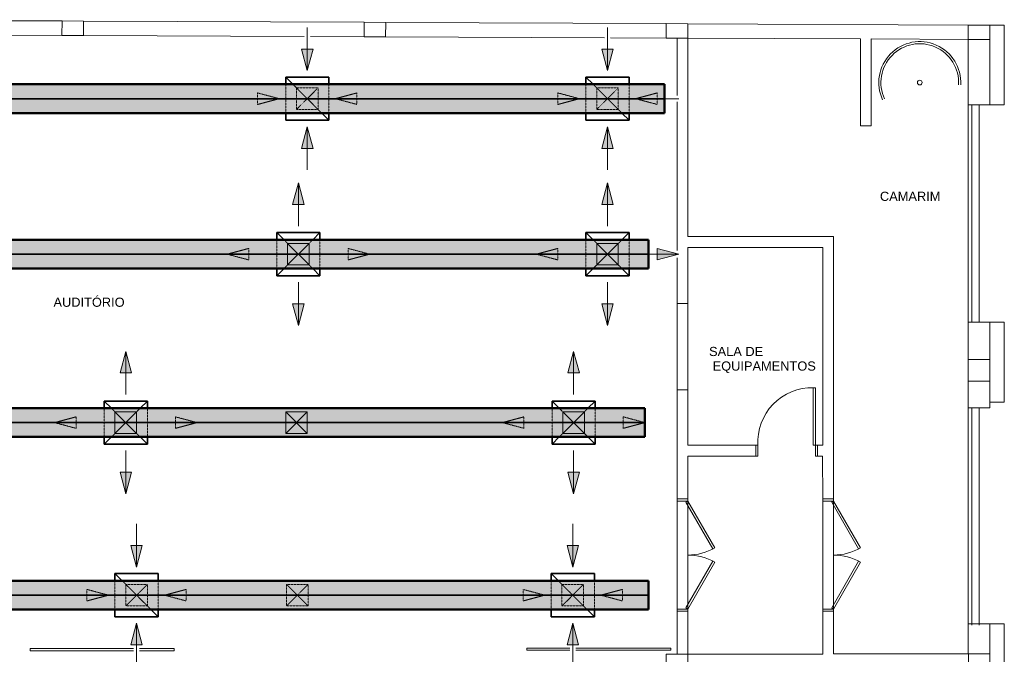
# Model space of a CAD drawing. Header units: millimetres. Extents: x -31934 to 141449, y -11052 to 10947.
# Tile 12 of 13: x 17767 to 31456, y 1462 to 10281. Entities that reach past the tile are written whole.
import ezdxf

# ---------------------------------------------------------------- set-up
doc = ezdxf.new("R2010")
doc.units = ezdxf.units.MM
doc.linetypes.add('Centro', pattern=[30, 12, -6, 6, -6])
doc.linetypes.add('Oculto 1_5', pattern=[2.2, 1.5, -0.7])
for name, color, linetype, lineweight in [('A-DETL', 90, 'Oculto 1_5', 9), ('A-DETL-GENF', 92, 'Continuous', 9), ('ESQ', 7, 'Continuous', 9), ('G-ANNO-TEXT', 231, 'Continuous', 18), ('M-HVAC-CDFF', 50, 'Continuous', 35), ('M-HVAC-DUCT', 70, 'Continuous', 50), ('M-HVAC-DUCT-CNTR', 70, 'Centro', 35), ('PAREDES', 7, 'Continuous', 9), ('PEM1-Layout Terreo_dwg', 8, 'Continuous', 9), ('PILAR', 7, 'Continuous', 9)]:
    doc.layers.add(name, color=color, linetype=linetype, lineweight=lineweight)
doc.styles.add('Arial_2', font='arial.ttf', dxfattribs={"height": 127.5})

# ---------------------------------------------------------------- blocks, each defined once
blk = doc.blocks.new('M_Difusor de fornecimento - 600 x 600 Face 300 x 300 Conexão-V28-LAYOUT VISTA TÉRREO')
at = {"layer": 'A-DETL-GENF', "linetype": 'Oculto 1_5'}
for points in [[(-690, 80), (-990, 0), (-690, -80)], [(990, 0), (690, 80), (690, -80)]]:
    blk.add_hatch(color=170, dxfattribs=at).paths.add_polyline_path(points)
at = {"layer": 'A-DETL', "color": 170}
for p, q in [((0, 990), (-80, 690)), ((0, 990), (-80, 690)), ((0, 990), (80, 690)), ((80, 690), (0, 990)), ((-80, 690), (80, 690)), ((-80, 690), (80, 690)), ((-200, 300), (200, 300)), ((-200, 200), (200, -200)), ((-200, -200), (200, 200)), ((200, -300), (-200, -300)), ((80, -690), (-80, -690)), ((0, -990), (-80, -690)), ((-80, -690), (0, -990)), ((80, -690), (-80, -690)), ((0, -990), (80, -690)), ((0, -990), (80, -690))]:
    blk.add_line(p, q, dxfattribs=at)
at = {"layer": 'A-DETL-GENF', "color": 170}
for p, q in [((-990, 0), (-690, 80)), ((-690, 80), (-990, 0)), ((-990, 0), (-690, -80)), ((-390, 0), (-990, 0)), ((-990, 0), (-690, -80)), ((-690, -80), (-690, 80)), ((-690, -80), (-690, 80)), ((390, 0), (990, 0)), ((690, 80), (690, -80)), ((990, 0), (690, 80)), ((990, 0), (690, 80)), ((690, 80), (690, -80)), ((990, 0), (690, -80)), ((690, -80), (990, 0))]:
    blk.add_line(p, q, dxfattribs=at)
at = {"layer": 'M-HVAC-CDFF', "color": 5}
for p, q in [((-300, 300), (-200, 200)), ((-300, 300), (-300, -300)), ((-300, 300), (-200, 300)), ((200, 300), (300, 300)), ((200, 200), (300, 300)), ((300, 300), (300, -300)), ((-300, -300), (-200, -200)), ((200, -200), (300, -300)), ((-200, -300), (-300, -300)), ((300, -300), (200, -300))]:
    blk.add_line(p, q, dxfattribs=at)
blk = doc.blocks.new('M_Difusor de fornecimento - 600 x 600 Face 300 x 300 Conexão-V3-LAYOUT VISTA TÉRREO')
at = {"layer": 'A-DETL-GENF', "linetype": 'Oculto 1_5'}
for points in [[(80, 690), (0, 990), (-80, 690)], [(-690, 80), (-990, 0), (-690, -80)], [(990, 0), (690, 80), (690, -80)]]:
    blk.add_hatch(color=170, dxfattribs=at).paths.add_polyline_path(points)
at = {"layer": 'A-DETL', "color": 170}
for p, q in [((-200, 300), (200, 300)), ((-200, 200), (200, -200)), ((-200, -200), (200, 200)), ((200, -300), (-200, -300)), ((80, -690), (-80, -690)), ((0, -990), (-80, -690)), ((-80, -690), (0, -990)), ((80, -690), (-80, -690)), ((0, -990), (80, -690)), ((0, -990), (80, -690))]:
    blk.add_line(p, q, dxfattribs=at)
at = {"layer": 'A-DETL-GENF', "color": 170}
for p, q in [((0, 990), (-80, 690)), ((0, 990), (-80, 690)), ((0, 990), (80, 690)), ((0, 568), (0, 990)), ((80, 690), (0, 990)), ((-80, 690), (80, 690)), ((-80, 690), (80, 690)), ((-990, 0), (-690, 80)), ((-690, 80), (-990, 0)), ((-990, 0), (-690, -80)), ((-390, 0), (-990, 0)), ((-990, 0), (-690, -80)), ((-690, -80), (-690, 80)), ((-690, -80), (-690, 80)), ((390, 0), (990, 0)), ((690, 80), (690, -80)), ((990, 0), (690, 80)), ((990, 0), (690, 80)), ((690, 80), (690, -80)), ((990, 0), (690, -80)), ((690, -80), (990, 0))]:
    blk.add_line(p, q, dxfattribs=at)
at = {"layer": 'M-HVAC-CDFF', "color": 5}
for p, q in [((-300, 300), (-200, 200)), ((-300, 300), (-300, -300)), ((-300, 300), (-200, 300)), ((200, 300), (300, 300)), ((200, 200), (300, 300)), ((300, 300), (300, -300)), ((-300, -300), (-200, -200)), ((200, -200), (300, -300)), ((-200, -300), (-300, -300)), ((300, -300), (200, -300))]:
    blk.add_line(p, q, dxfattribs=at)
blk = doc.blocks.new('M_Difusor de retorno - 600 x 600 Face 300 x 300 Conexão-V29-LAYOUT VISTA TÉRREO')
at = {"layer": 'A-DETL-GENF', "linetype": 'Oculto 1_5'}
for points in [[(-390, 0), (-690, 80), (-690, -80)], [(690, 80), (390, 0), (690, -80)]]:
    blk.add_hatch(color=170, dxfattribs=at).paths.add_polyline_path(points)
at = {"layer": 'A-DETL', "color": 170}
for p, q in [((80, 690), (-80, 690)), ((0, 390), (-80, 690)), ((-80, 690), (0, 390)), ((80, 690), (-80, 690)), ((0, 390), (80, 690)), ((0, 390), (80, 690)), ((-200, 300), (200, 300)), ((-200, -200), (200, 200)), ((200, -300), (-200, -300)), ((0, -390), (-80, -690)), ((0, -390), (-80, -690)), ((0, -390), (80, -690)), ((80, -690), (0, -390)), ((-80, -690), (80, -690)), ((-80, -690), (80, -690))]:
    blk.add_line(p, q, dxfattribs=at)
at = {"layer": 'A-DETL-GENF', "color": 170}
for p, q in [((-990, 0), (-390, 0)), ((-690, 80), (-690, -80)), ((-390, 0), (-690, 80)), ((-390, 0), (-690, 80)), ((-690, 80), (-690, -80)), ((-390, 0), (-690, -80)), ((-690, -80), (-390, 0)), ((390, 0), (690, 80)), ((690, 80), (390, 0)), ((390, 0), (690, -80)), ((990, 0), (390, 0)), ((390, 0), (690, -80)), ((690, -80), (690, 80)), ((690, -80), (690, 80))]:
    blk.add_line(p, q, dxfattribs=at)
at = {"layer": 'M-HVAC-CDFF', "color": 5}
for p, q in [((-300, 300), (-300, -300)), ((-300, 300), (-200, 300)), ((200, 300), (300, 300)), ((200, 200), (300, 300)), ((300, 300), (300, -300)), ((-300, -300), (-200, -200)), ((-200, -300), (-300, -300)), ((300, -300), (200, -300))]:
    blk.add_line(p, q, dxfattribs=at)
blk = doc.blocks.new('M_Difusor de retorno - 600 x 600 Face 300 x 300 Conexão-V7-LAYOUT VISTA TÉRREO')
at = {"layer": 'A-DETL-GENF', "linetype": 'Oculto 1_5'}
for points in [[(-390, 0), (-690, 80), (-690, -80)], [(690, 80), (390, 0), (690, -80)]]:
    blk.add_hatch(color=170, dxfattribs=at).paths.add_polyline_path(points)
at = {"layer": 'A-DETL', "color": 170}
for p, q in [((80, 690), (-80, 690)), ((0, 390), (-80, 690)), ((-80, 690), (0, 390)), ((80, 690), (-80, 690)), ((0, 390), (80, 690)), ((0, 390), (80, 690)), ((-200, 300), (200, 300)), ((-200, -200), (200, 200)), ((200, -300), (-200, -300)), ((0, -390), (-80, -690)), ((0, -390), (-80, -690)), ((0, -390), (80, -690)), ((80, -690), (0, -390)), ((-80, -690), (80, -690)), ((-80, -690), (80, -690))]:
    blk.add_line(p, q, dxfattribs=at)
at = {"layer": 'A-DETL-GENF', "color": 170}
for p, q in [((0, 990), (0, 790)), ((-990, 0), (-390, 0)), ((-690, 80), (-690, -80)), ((-390, 0), (-690, 80)), ((-390, 0), (-690, 80)), ((-690, 80), (-690, -80)), ((-390, 0), (-690, -80)), ((-690, -80), (-390, 0)), ((390, 0), (690, 80)), ((690, 80), (390, 0)), ((390, 0), (690, -80)), ((990, 0), (390, 0)), ((390, 0), (690, -80)), ((690, -80), (690, 80)), ((690, -80), (690, 80))]:
    blk.add_line(p, q, dxfattribs=at)
at = {"layer": 'M-HVAC-CDFF', "color": 5}
for p, q in [((-300, 300), (-300, -300)), ((-300, 300), (-200, 300)), ((200, 300), (300, 300)), ((200, 200), (300, 300)), ((300, 300), (300, -300)), ((-300, -300), (-200, -200)), ((-200, -300), (-300, -300)), ((300, -300), (200, -300))]:
    blk.add_line(p, q, dxfattribs=at)
blk = doc.blocks.new('PEM1-Layout Terreo_dwg-1021386-LAYOUT VISTA TÉRREO')
at = {"layer": 'ESQ'}
for p, q in [((123918, 33152), (123918, 36172)), ((123968, 33152), (123968, 36172)), ((124068, 33152), (124068, 36172)), ((123918, 28942), (123918, 31962)), ((123968, 28942), (123968, 31962)), ((124068, 28942), (124068, 31962)), ((119868, 30696), (119868, 29136)), ((121894, 30696), (121894, 29136)), ((112311, 28617), (110876, 28617)), ((110876, 28617), (110876, 28587)), ((112876, 28617), (112396, 28617)), ((110876, 28587), (112311, 28587)), ((118376, 28592), (117781, 28592)), ((119781, 28592), (118461, 28592))]:
    blk.add_line(p, q, dxfattribs=at)
at = {"layer": 'ESQ', "flags": 128}
for points in [[(120018, 33414), (120018, 32214), (119868, 32214), (119868, 33414)], [(121793, 31442), (121793, 32242), (121763, 32242), (121763, 31442)], [(119992, 30651), (120367, 30001), (120393, 30016), (120018, 30666)], [(122018, 30651), (122393, 30001), (122419, 30016), (122044, 30666)], [(119992, 29181), (120367, 29830), (120393, 29815), (120018, 29166)], [(122018, 29181), (122393, 29830), (122419, 29815), (122044, 29166)]]:
    blk.add_lwpolyline(points, close=True, dxfattribs=at)
for points in [[(120963, 31442), (120993, 31442), (120993, 31292), (120963, 31292)], [(121823, 31442), (121793, 31442), (121793, 31292), (121823, 31292)], [(119868, 30696), (119868, 30666), (120018, 30666), (120018, 30696)], [(120018, 29166), (120018, 30666), (120018, 30696)], [(121894, 30696), (121894, 30666), (122044, 30666), (122044, 30696)], [(122044, 29166), (122044, 30666), (122044, 30696)], [(119868, 29136), (119868, 29166), (120018, 29166), (120018, 29136)], [(121894, 29136), (121894, 29166), (122044, 29166), (122044, 29136)], [(112396, 28587), (112876, 28587), (112876, 28617)], [(117781, 28592), (117781, 28622), (118376, 28622)], [(118461, 28622), (119781, 28622), (119781, 28592)]]:
    blk.add_lwpolyline(points, dxfattribs=at)
at = {"layer": 'ESQ'}
for centre, radius, start, end in [((121746, 31487), 755, 88.5646, 183.4898), ((120018, 30666), 750, 270, 300), ((122044, 30666), 750, 270, 300), ((120018, 29166), 750, 60, 90), ((122044, 29166), 750, 60, 90)]:
    blk.add_arc(centre, radius, start, end, dxfattribs=at)
at = {"layer": 'PAREDES'}
for p, q in [((107418, 37356), (111318, 37338)), ((111618, 37337), (115518, 37320)), ((115818, 37318), (119718, 37301)), ((120018, 37299), (123917, 37282)), ((107417, 37156), (111317, 37138)), ((111617, 37137), (114685, 37123)), ((114770, 37123), (115517, 37120)), ((115817, 37118), (118859, 37104)), ((118944, 37104), (119717, 37101)), ((119868, 34148), (119868, 36216)), ((119868, 33414), (119868, 34047)), ((119868, 29136), (119868, 28537)), ((121894, 29136), (122044, 29136))]:
    blk.add_line(p, q, dxfattribs=at)
at = {"layer": 'PAREDES', "flags": 128}
for points in [[(124218, 37282), (124418, 37282), (124418, 36172), (124218, 36172)], [(119868, 36301), (119868, 37029), (119868, 37099)], [(120017, 37099), (122418, 37088), (122418, 35882), (122568, 35882), (122568, 37088), (123918, 37082), (123918, 36172), (124218, 36172), (124218, 37082)], [(120018, 37099), (120018, 37029), (120018, 34342), (120963, 34342), (122043, 34342)], [(122043, 34342), (122043, 32482), (122043, 31292), (122045, 30696), (121894, 30696), (121892, 31292)], [(121892, 31292), (121823, 31292), (121823, 31442), (121893, 31442), (121893, 34192), (120963, 34192), (120018, 34192), (120018, 33414)], [(123918, 32632), (123918, 33152), (124218, 33152), (124218, 32632)], [(124218, 33152), (124418, 33152), (124418, 32042), (124218, 32042)], [(120018, 32214), (120018, 31442), (120963, 31442), (120963, 31292), (120019, 31292), (120019, 30696), (119868, 30696), (119868, 32214)], [(120019, 28537), (120019, 29136), (119868, 29136), (120018, 29136)], [(123919, 28202), (123919, 28542), (122042, 28542), (122044, 29136), (121894, 29136), (121894, 28540), (120018, 28540), (120018, 28197), (123919, 28197), (123919, 27762), (124218, 27762), (124218, 28202)], [(124218, 28542), (124218, 28962), (123918, 28962), (123918, 28542)], [(124218, 27762), (124418, 27762), (124418, 28962), (124218, 28962)]]:
    blk.add_lwpolyline(points, dxfattribs=at)
blk.add_lwpolyline([(123918, 31962), (123918, 32332), (124218, 32332), (124218, 31962)], close=True, dxfattribs=at)
at = {"layer": 'PAREDES'}
blk.add_circle((123243, 36482), 33.3, dxfattribs=at)
for radius, start, end in [(570, 356.983, 204.9141), (540, 356.8153, 204.9474)]:
    blk.add_arc((123243, 36482), radius, start, end, dxfattribs=at)
at = {"layer": 'PILAR', "flags": 128}
for points in [[(111318, 37338), (111618, 37337), (111617, 37137), (111317, 37138)], [(115518, 37320), (115818, 37318), (115817, 37118), (115517, 37120)], [(119718, 37301), (120018, 37299), (120017, 37099), (119717, 37101)], [(124218, 37082), (123918, 37082), (123918, 37282), (124218, 37282)], [(123918, 32332), (123918, 32632), (124218, 32632), (124218, 32332)], [(120018, 28537), (120018, 28197), (119718, 28197), (119718, 28537), (120018, 28537)], [(124218, 28542), (123918, 28542)], [(123919, 28542), (123919, 28202), (124219, 28202), (124219, 28542)]]:
    blk.add_lwpolyline(points, close=True, dxfattribs=at)

msp = doc.modelspace()

# ---------------------------------------------------------------- hatches: boundary and pattern name
at = {"layer": 'M-HVAC-DUCT'}
for color, points in [(11, [(26730.08, 9183.426), (26730.08, 9383.426), (6730.08, 9383.426), (6730.08, 9183.426), (16745.745, 9183.426)]), (11, [(26730.08, 8983.426), (26730.08, 9183.426), (6730.08, 9183.426), (6730.08, 8983.426), (16745.745, 8983.426)]), (3, [(26507.39, 7022.534), (26507.39, 7222.534), (5607.39, 7222.534), (5607.39, 7022.534), (23290.854, 7022.534)]), (3, [(10200.635, 6822.534), (26507.39, 6822.534), (26507.39, 7022.534), (5607.39, 7022.534), (5607.39, 6822.534), (6928.08, 6822.534)]), (3, [(26457.817, 4681.933), (26457.817, 4881.933), (5607.39, 4881.933), (5607.39, 4681.933), (23290.854, 4681.933)]), (3, [(5607.39, 4481.933), (26457.817, 4481.933), (26457.817, 4681.933), (5607.39, 4681.933), (5607.39, 4486.947)]), (11, [(26507.39, 2283.426), (26507.39, 2483.426), (6730.08, 2483.426), (6730.08, 2283.426), (24927.132, 2283.426)]), (11, [(10200.635, 2083.426), (26507.39, 2083.426), (26507.39, 2283.426), (6730.08, 2283.426), (6730.08, 2083.426), (6928.08, 2083.426)])]:
    msp.add_hatch(color=color, dxfattribs=at).paths.add_polyline_path(points)

# ---------------------------------------------------------------- linework, layer by layer
at = {"layer": 'A-DETL', "color": 170}
for p, q in [((21615.521, 9033.426), (21615.521, 9333.426)), ((21615.521, 9333.426), (21915.521, 9333.426)), ((21615.521, 9333.426), (21915.521, 9033.426)), ((21915.521, 9333.426), (21615.521, 9033.426)), ((21915.521, 9333.426), (21915.521, 9033.426)), ((25789.841, 9033.426), (25789.841, 9333.426)), ((25789.841, 9333.426), (26089.841, 9333.426)), ((25789.841, 9333.426), (26089.841, 9033.426)), ((26089.841, 9333.426), (25789.841, 9033.426)), ((26089.841, 9333.426), (26089.841, 9033.426)), ((21915.521, 9033.426), (21615.521, 9033.426)), ((26089.841, 9033.426), (25789.841, 9033.426)), ((19241.879, 2133.426), (19241.879, 2433.426)), ((19241.879, 2433.426), (19541.879, 2433.426)), ((19241.879, 2433.426), (19541.879, 2133.426)), ((19541.879, 2433.426), (19241.879, 2133.426)), ((19541.879, 2433.426), (19541.879, 2133.426)), ((21477.356, 2133.426), (21477.356, 2433.426)), ((21477.356, 2433.426), (21777.356, 2433.426)), ((21477.356, 2433.426), (21777.356, 2133.426)), ((21777.356, 2433.426), (21477.356, 2133.426)), ((21777.356, 2433.426), (21777.356, 2133.426)), ((25306.501, 2133.426), (25306.501, 2433.426)), ((25306.501, 2433.426), (25606.501, 2433.426)), ((25306.501, 2433.426), (25606.501, 2133.426)), ((25606.501, 2433.426), (25306.501, 2133.426)), ((25606.501, 2433.426), (25606.501, 2133.426)), ((19541.879, 2133.426), (19241.879, 2133.426)), ((21777.356, 2133.426), (21477.356, 2133.426)), ((25606.501, 2133.426), (25306.501, 2133.426))]:
    msp.add_line(p, q, dxfattribs=at)
at = {"layer": 'A-DETL', "color": 80, "linetype": 'Continuous'}
for p, q in [((21491.993, 6872.534), (21491.993, 7172.534)), ((21491.993, 7172.534), (21791.993, 7172.534)), ((21491.993, 7172.534), (21791.993, 6872.534)), ((21791.993, 7172.534), (21491.993, 6872.534)), ((21791.993, 7172.534), (21791.993, 6872.534)), ((25789.841, 6872.534), (25789.841, 7172.534)), ((25789.841, 7172.534), (26089.841, 7172.534)), ((25789.841, 7172.534), (26089.841, 6872.534)), ((26089.841, 7172.534), (25789.841, 6872.534)), ((26089.841, 7172.534), (26089.841, 6872.534)), ((21791.993, 6872.534), (21491.993, 6872.534)), ((26089.841, 6872.534), (25789.841, 6872.534)), ((19091.879, 4531.933), (19091.879, 4831.933)), ((19091.879, 4831.933), (19391.879, 4831.933)), ((19091.879, 4831.933), (19391.879, 4531.933)), ((19391.879, 4831.933), (19091.879, 4531.933)), ((19391.879, 4831.933), (19391.879, 4531.933)), ((21465.521, 4531.933), (21465.521, 4831.933)), ((21465.521, 4831.933), (21765.521, 4831.933)), ((21465.521, 4831.933), (21765.521, 4531.933)), ((21765.521, 4831.933), (21465.521, 4531.933)), ((21765.521, 4831.933), (21765.521, 4531.933)), ((25317.817, 4531.933), (25317.817, 4831.933)), ((25317.817, 4831.933), (25617.817, 4831.933)), ((25317.817, 4831.933), (25617.817, 4531.933)), ((25617.817, 4831.933), (25317.817, 4531.933)), ((25617.817, 4831.933), (25617.817, 4531.933)), ((19391.879, 4531.933), (19091.879, 4531.933)), ((21765.521, 4531.933), (21465.521, 4531.933)), ((25617.817, 4531.933), (25317.817, 4531.933))]:
    msp.add_line(p, q, dxfattribs=at)
at = {"layer": 'M-HVAC-DUCT', "color": 11}
for p, q in [((26730.08, 9383.426), (6730.08, 9383.426)), ((26730.08, 8983.426), (26730.08, 9383.426)), ((6730.08, 8983.426), (26730.08, 8983.426)), ((26507.39, 2483.426), (6730.08, 2483.426)), ((26507.39, 2083.426), (26507.39, 2483.426)), ((6730.08, 2083.426), (26507.39, 2083.426))]:
    msp.add_line(p, q, dxfattribs=at)
at = {"layer": 'M-HVAC-DUCT', "color": 3}
for p, q in [((26507.39, 7222.534), (5607.39, 7222.534)), ((26507.39, 6822.534), (26507.39, 7222.534)), ((5607.39, 6822.534), (26507.39, 6822.534)), ((26457.817, 4881.933), (5607.39, 4881.933)), ((26457.817, 4481.933), (26457.817, 4881.933)), ((5607.39, 4481.933), (26457.817, 4481.933))]:
    msp.add_line(p, q, dxfattribs=at)
at = {"layer": 'M-HVAC-DUCT-CNTR', "color": 21, "linetype": 'Continuous'}
for p, q in [((6730.08, 9183.426), (26730.08, 9183.426)), ((6730.08, 2283.426), (26507.39, 2283.426))]:
    msp.add_line(p, q, dxfattribs=at)
at = {"layer": 'M-HVAC-DUCT-CNTR', "color": 90, "linetype": 'Continuous'}
for p, q in [((5607.39, 7022.534), (26507.39, 7022.534)), ((5607.39, 4681.933), (26457.817, 4681.933))]:
    msp.add_line(p, q, dxfattribs=at)

# ---------------------------------------------------------------- block references
at = {"layer": 'A-DETL', "color": 170}
for name, p, rotation in [('M_Difusor de retorno - 600 x 600 Face 300 x 300 Conexão-V29-LAYOUT VISTA TÉRREO', (21765.521, 9183.426), 269.9999999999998), ('M_Difusor de retorno - 600 x 600 Face 300 x 300 Conexão-V7-LAYOUT VISTA TÉRREO', (25939.841, 9183.426), 269.9999999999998), ('M_Difusor de fornecimento - 600 x 600 Face 300 x 300 Conexão-V28-LAYOUT VISTA TÉRREO', (21641.993, 7022.534), 269.9999999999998), ('M_Difusor de fornecimento - 600 x 600 Face 300 x 300 Conexão-V3-LAYOUT VISTA TÉRREO', (25939.841, 7022.534), 269.9999999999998), ('M_Difusor de fornecimento - 600 x 600 Face 300 x 300 Conexão-V28-LAYOUT VISTA TÉRREO', (19241.879, 4681.933), 269.9999999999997), ('M_Difusor de fornecimento - 600 x 600 Face 300 x 300 Conexão-V28-LAYOUT VISTA TÉRREO', (25467.817, 4681.933), 269.9999999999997), ('M_Difusor de retorno - 600 x 600 Face 300 x 300 Conexão-V29-LAYOUT VISTA TÉRREO', (19391.879, 2283.426), 269.9999999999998), ('M_Difusor de retorno - 600 x 600 Face 300 x 300 Conexão-V29-LAYOUT VISTA TÉRREO', (25456.501, 2283.426), 269.9999999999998)]:
    msp.add_blockref(name, p, dxfattribs=dict(at, rotation=rotation))
at = {"layer": 'PEM1-Layout Terreo_dwg', "color": 7}
msp.add_blockref('PEM1-Layout Terreo_dwg-1021386-LAYOUT VISTA TÉRREO', (-92961.952, -27074.843), dxfattribs=at)

# ---------------------------------------------------------------- texts
at = {"layer": 'G-ANNO-TEXT', "color": 1, "lineweight": 9, "char_height": 127.5, "attachment_point": 1, "style": 'Arial_2'}
for s, insert, width in [('CAMARIM', (29726.981, 7890.47), 1028.96591), ('AUDITÓRIO', (18236.469, 6418.738), 1206.13884), ('SALA DE', (27351.625, 5734.139), 913.12206), (' EQUIPAMENTOS', (27351.625, 5531.733), 1805.80109)]:
    msp.add_mtext(s, dxfattribs=dict(at, insert=insert, width=width))

doc.saveas('drawing.dxf')
